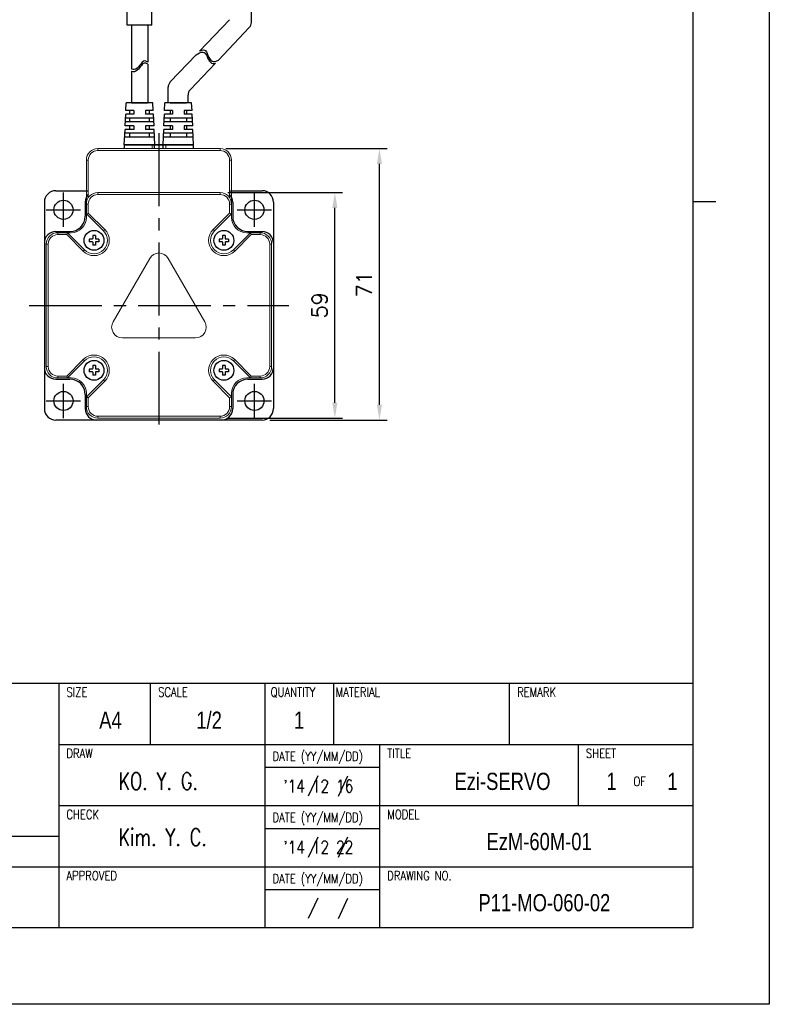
# Model space of a CAD drawing. Header units: millimetres. Extents: x 0 to 594, y 0 to 420.
# Tile 3 of 4: x 398 to 594, y 0 to 258. Entities that reach past the tile are written whole.
import ezdxf

# ---------------------------------------------------------------- set-up
doc = ezdxf.new("R2010")
doc.units = ezdxf.units.MM
doc.header["$PDSIZE"] = -1
doc.linetypes.add('CENTER2', pattern=[28.575, 19.05, -3.175, 3.175, -3.175])
doc.layers.add('DIM', color=3, linetype='Continuous')
doc.layers.add('SHEET', color=1, linetype='Continuous')
doc.styles.add('SHB', font='romans.shx', dxfattribs={"width": 0.75, "bigfont": 'whgtxt.shx'})
doc.styles.add('SHEET1', font='ROMANS.SHX', dxfattribs={"width": 0.8, "height": 3})
doc.styles.add('SHEET2', font='txt', dxfattribs={"width": 0.8, "height": 3})
doc.styles.get("Standard").update_dxf_attribs({"font": 'txt.shx', "bigfont": 'whgtxt.shx'})
doc.dimstyles.new('ISO-25', dxfattribs={"dimtxt": 2.5, "dimasz": 2.5, "dimexe": 1.25, "dimexo": 0.625, "dimtad": 1, "dimtxsty": 'Standard', "dimcen": 2.5, "dimadec": 0, "dimazin": 0, "dimtfac": 1, "dimtmove": 0, "dimatfit": 3, "dimfxl": 0, "dimarcsym": 0})

# ---------------------------------------------------------------- blocks, each defined once
blk = doc.blocks.new('*D18')
at = {"color": 8, "lineweight": -2}
for p, q in [((452.21, 212.34), (482.26, 212.34)), ((480.26, 157.34), (480.26, 208.34)), ((452.21, 153.34), (482.26, 153.34))]:
    blk.add_line(p, q, dxfattribs=at)
at = {"color": 8}
for points in [[(479.59, 208.34), (480.93, 208.34), (480.26, 212.34)], [(479.59, 157.34), (480.93, 157.34), (480.26, 153.34)]]:
    blk.add_solid(points, dxfattribs=at)
at = {"layer": 'Defpoints', "color": 0}
for p in [(450.21, 212.34), (480.26, 212.34), (450.21, 153.34)]:
    blk.add_point(p, dxfattribs=at)
at = {"color": 3, "insert": (476.26, 182.84), "char_height": 4, "attachment_point": 5, "rotation": 90}
blk.add_mtext('\\A1;59', dxfattribs=at)
blk = doc.blocks.new('*D19')
at = {"color": 8, "lineweight": -2}
for p, q in [((451.71, 223.84), (493.93, 223.84)), ((491.93, 156.84), (491.93, 219.84)), ((463.21, 152.84), (493.93, 152.84))]:
    blk.add_line(p, q, dxfattribs=at)
at = {"color": 8}
for points in [[(491.27, 219.84), (492.6, 219.84), (491.93, 223.84)], [(491.27, 156.84), (492.6, 156.84), (491.93, 152.84)]]:
    blk.add_solid(points, dxfattribs=at)
at = {"layer": 'Defpoints', "color": 0}
for p in [(449.71, 223.84), (491.93, 223.84), (461.21, 152.84)]:
    blk.add_point(p, dxfattribs=at)
at = {"color": 3, "insert": (487.93, 188.34), "char_height": 4, "attachment_point": 5, "rotation": 90}
blk.add_mtext('\\A1;71', dxfattribs=at)

msp = doc.modelspace()

# ---------------------------------------------------------------- linework, layer by layer
for p, q in [((458.4147, 256.8621), (458.4147, 267.5743)), ((426.9932, 256.0972), (426.9932, 244.6554)), ((431.2932, 256.0972), (431.2932, 246.4712)), ((452.6635, 257.5622), (444.8618, 249.3639)), ((457.8635, 255.4834), (449.7952, 247.005)), ((443.9313, 248.3861), (437.1776, 241.289)), ((431.2932, 245.8967), (431.2932, 235.8366)), ((448.9845, 246.153), (442.3776, 239.2102)), ((426.9932, 244.0809), (426.9932, 235.8366)), ((436.6264, 235.8366), (436.6264, 239.9103)), ((441.8264, 235.8366), (441.8264, 237.8315)), ((425.5523, 233.8366), (425.6432, 235.8366)), ((432.6432, 235.8366), (425.6432, 235.8366)), ((431.2932, 235.8366), (426.9932, 235.8366)), ((429.0994, 235.8366), (431.2932, 235.8366)), ((432.7341, 233.8366), (432.6432, 235.8366)), ((435.6793, 233.8366), (435.7702, 235.8366)), ((442.7702, 235.8366), (435.7702, 235.8366)), ((441.8264, 235.8366), (436.5382, 235.8366)), ((441.4202, 235.8366), (437.1202, 235.8366)), ((439.2264, 235.8366), (441.4202, 235.8366)), ((442.8611, 233.8366), (442.7702, 235.8366)), ((425.3704, 229.8366), (425.5068, 232.8366)), ((432.825, 231.8366), (425.4614, 231.8366)), ((427.6432, 232.8366), (425.5068, 232.8366)), ((427.6432, 232.8366), (425.5068, 232.8366)), ((427.6432, 233.8366), (425.5523, 233.8366)), ((427.6432, 233.8366), (425.5523, 233.8366)), ((426.5432, 232.8366), (426.5432, 233.8366)), ((426.5432, 230.8366), (426.5432, 231.8366)), ((427.6432, 233.8366), (427.6432, 232.8366)), ((432.7341, 233.8366), (430.6432, 233.8366)), ((430.6432, 233.8366), (430.6432, 232.8366)), ((432.7795, 232.8366), (430.6432, 232.8366)), ((431.7432, 232.8366), (431.7432, 233.8366)), ((431.7432, 230.8366), (431.7432, 231.8366)), ((432.9159, 229.8366), (432.7795, 232.8366)), ((435.4975, 229.8366), (435.6338, 232.8366)), ((442.952, 231.8366), (435.5884, 231.8366)), ((437.7702, 232.8366), (435.6338, 232.8366)), ((437.7702, 232.8366), (435.6338, 232.8366)), ((437.7702, 233.8366), (435.6793, 233.8366)), ((437.7702, 233.8366), (435.6793, 233.8366)), ((437.1202, 233.8366), (437.1202, 232.8366)), ((437.1202, 231.8366), (437.1202, 230.8366)), ((437.7702, 233.8366), (437.7702, 232.8366)), ((442.8611, 233.8366), (440.7702, 233.8366)), ((440.7702, 233.8366), (440.7702, 232.8366)), ((442.9066, 232.8366), (440.7702, 232.8366)), ((441.4202, 233.8366), (441.4202, 232.8366)), ((441.4202, 231.8366), (441.4202, 230.8366)), ((443.0429, 229.8366), (442.9066, 232.8366)), ((427.6432, 229.8366), (425.3704, 229.8366)), ((432.8704, 230.8366), (425.4159, 230.8366)), ((426.5432, 228.8366), (426.5432, 229.8366)), ((427.6432, 229.8366), (427.6432, 228.8366)), ((432.9159, 229.8366), (430.6432, 229.8366)), ((430.6432, 229.8366), (430.6432, 228.8366)), ((431.7432, 228.8366), (431.7432, 229.8366)), ((437.7702, 229.8366), (435.4975, 229.8366)), ((442.9975, 230.8366), (435.5429, 230.8366)), ((437.1202, 229.8366), (437.1202, 228.8366)), ((437.7702, 229.8366), (437.7702, 228.8366)), ((443.0429, 229.8366), (440.7702, 229.8366)), ((440.7702, 229.8366), (440.7702, 228.8366)), ((441.4202, 229.8366), (441.4202, 228.8366)), ((425.1432, 224.8366), (425.325, 228.8366)), ((433.0523, 226.8366), (425.2341, 226.8366)), ((433.0068, 227.8366), (425.2795, 227.8366)), ((427.6432, 228.8366), (425.325, 228.8366)), ((426.5432, 226.8366), (426.5432, 227.8366)), ((432.9614, 228.8366), (430.6432, 228.8366)), ((431.7432, 226.8366), (431.7432, 227.8366)), ((433.1432, 224.8366), (432.9614, 228.8366)), ((435.2702, 224.8366), (435.452, 228.8366)), ((443.1793, 226.8366), (435.3611, 226.8366)), ((443.1338, 227.8366), (435.4066, 227.8366)), ((437.7702, 228.8366), (435.452, 228.8366)), ((437.1202, 227.8366), (437.1202, 226.8366)), ((443.0884, 228.8366), (440.7702, 228.8366)), ((441.4202, 227.8366), (441.4202, 226.8366)), ((443.2702, 224.8366), (443.0884, 228.8366)), ((407.2067, 212.8366), (415.7105, 212.8366)), ((452.7105, 212.8366), (461.2067, 212.8366)), ((404.2067, 209.8366), (404.2067, 155.8366)), ((464.2067, 209.8366), (464.2067, 155.8366)), ((461.2067, 152.8366), (407.2067, 152.8366))]:
    msp.add_line(p, q)
at = {"color": 0}
for p, q in [((425.9233, 256.0972), (425.9233, 260.507)), ((432.363, 256.0972), (432.363, 260.5083)), ((432.363, 256.0972), (425.9233, 256.0972)), ((443.9313, 248.3861), (444.7936, 248.8525)), ((444.7936, 248.8525), (445.2583, 249.0249)), ((444.8618, 249.3639), (444.9423, 249.4074)), ((444.8819, 249.385), (445.407, 249.5798)), ((445.2583, 249.0249), (445.6996, 249.0907)), ((445.407, 249.5798), (445.8483, 249.6456)), ((445.6996, 249.0907), (446.078, 249.0128)), ((445.8483, 249.6456), (446.2267, 249.5677)), ((446.078, 249.0128), (446.3073, 248.8379)), ((446.2267, 249.5677), (446.456, 249.3929)), ((446.3073, 248.8379), (446.4924, 248.5791)), ((446.456, 249.3929), (446.641, 249.134)), ((446.4924, 248.5791), (446.6498, 248.2599)), ((446.641, 249.134), (446.7985, 248.8148)), ((446.6498, 248.2599), (446.7966, 247.9039)), ((446.7966, 247.9039), (446.9505, 247.5343)), ((446.7985, 248.8148), (446.9453, 248.4588)), ((446.9453, 248.4588), (447.0992, 248.0892)), ((446.9505, 247.5343), (447.1581, 247.112)), ((447.0992, 248.0892), (447.3068, 247.6669)), ((447.3068, 247.6669), (447.5485, 247.2836)), ((447.5485, 247.2836), (447.8243, 246.9645)), ((428.5009, 244.8993), (428.1519, 244.6625)), ((428.8335, 245.207), (428.5009, 244.8993)), ((429.1433, 245.5612), (428.8335, 245.207)), ((429.1433, 244.9867), (428.8335, 244.6325)), ((429.3877, 245.8783), (429.1433, 245.5612)), ((429.3877, 245.3039), (429.1433, 244.9867)), ((429.6216, 246.1843), (429.3877, 245.8783)), ((429.6216, 245.6098), (429.3877, 245.3039)), ((429.8563, 246.4518), (429.6216, 246.1843)), ((429.8563, 245.8774), (429.6216, 245.6098)), ((430.1021, 246.6539), (429.8563, 246.4518)), ((430.1021, 246.0795), (429.8563, 245.8774)), ((430.3688, 246.7635), (430.1021, 246.6539)), ((430.3688, 246.189), (430.1021, 246.0795)), ((430.7545, 246.7408), (430.3688, 246.7635)), ((430.7545, 246.1663), (430.3688, 246.189)), ((431.1637, 246.563), (430.7545, 246.7408)), ((431.1637, 245.9885), (430.7545, 246.1663)), ((431.2932, 246.4712), (431.1637, 246.563)), ((431.2932, 245.8967), (431.1637, 245.9885)), ((447.1581, 247.112), (447.3998, 246.7287)), ((447.3998, 246.7287), (447.6756, 246.4096)), ((447.6756, 246.4096), (447.9871, 246.1796)), ((447.8243, 246.9645), (448.1358, 246.7345)), ((447.9871, 246.1796), (448.3351, 246.0638)), ((448.1358, 246.7345), (448.4838, 246.6187)), ((448.3351, 246.0638), (448.6631, 246.0688)), ((448.4838, 246.6187), (448.8118, 246.6237)), ((448.6631, 246.0688), (449.0034, 246.1579)), ((448.8118, 246.6237), (449.152, 246.7128)), ((449.152, 246.7128), (449.7952, 247.005)), ((427.1098, 244.5889), (426.9932, 244.6554)), ((427.1098, 244.0144), (426.9932, 244.0809)), ((427.4253, 244.4992), (427.1098, 244.5889)), ((427.4253, 243.9247), (427.1098, 244.0144)), ((427.7914, 244.5209), (427.4253, 244.4992)), ((427.7914, 243.9464), (427.4253, 243.9247)), ((428.1519, 244.6625), (427.7914, 244.5209)), ((428.1519, 244.088), (427.7914, 243.9464)), ((428.5009, 244.3248), (428.1519, 244.088)), ((428.8335, 244.6325), (428.5009, 244.3248))]:
    msp.add_line(p, q, dxfattribs=at)
at = {"lineweight": 35}
for p, q in [((426.9932, 235.8366), (429.0994, 235.8366)), ((437.1202, 235.8366), (439.2264, 235.8366)), ((425.2067, 224.8366), (433.0797, 224.8366)), ((425.2067, 224.8366), (433.0797, 224.8366)), ((435.3337, 224.8366), (433.0797, 224.8366)), ((435.3337, 224.8366), (443.2067, 224.8366)), ((435.3337, 224.8366), (443.2067, 224.8366))]:
    msp.add_line(p, q, dxfattribs=at)
at = {"color": 1, "linetype": 'CENTER2'}
for p, q in [((434.2067, 227.8366), (434.2067, 148.8366)), ((409.2067, 203.3366), (409.2067, 212.3366)), ((459.2067, 203.3366), (459.2067, 212.3366)), ((404.7067, 207.8366), (413.7067, 207.8366)), ((454.7067, 207.8366), (463.7067, 207.8366)), ((400.2067, 182.8366), (468.2067, 182.8366)), ((409.2067, 153.3366), (409.2067, 162.3366)), ((459.2067, 153.3366), (459.2067, 162.3366)), ((404.7067, 157.8366), (413.7067, 157.8366)), ((454.7067, 157.8366), (463.7067, 157.8366))]:
    msp.add_line(p, q, dxfattribs=at)
at = {"color": 7, "linetype": 'Continuous', "lineweight": 15}
for p, q in [((425.2067, 224.8366), (425.2067, 223.8366)), ((432.415, 224.8366), (425.2067, 224.8366)), ((432.415, 224.8366), (432.415, 223.8366)), ((432.415, 224.8366), (435.9983, 224.8366)), ((435.9983, 224.8366), (435.9983, 223.8366)), ((435.9983, 224.8366), (443.2067, 224.8366)), ((443.2067, 224.8366), (443.2067, 223.8366)), ((418.2067, 223.8366), (450.2067, 223.8366)), ((418.2067, 223.8366), (418.2067, 223.3366)), ((450.2067, 223.3366), (418.2067, 223.3366)), ((450.2067, 223.8366), (450.2067, 223.3366)), ((415.2067, 220.8366), (415.7067, 220.8366)), ((415.2067, 209.3366), (415.2067, 220.8366)), ((415.7067, 220.8366), (415.7067, 210.9949)), ((453.2067, 220.8366), (452.7067, 220.8366)), ((452.7067, 210.9949), (452.7067, 220.8366)), ((453.2067, 220.8366), (453.2067, 209.3366)), ((418.2067, 212.3366), (450.2067, 212.3366)), ((418.2067, 212.3366), (418.2067, 211.8366)), ((450.2067, 211.8366), (418.2067, 211.8366)), ((450.2067, 212.3366), (450.2067, 211.8366)), ((415.2067, 209.3366), (415.7067, 209.3366)), ((415.2067, 206.7863), (415.2067, 209.3366)), ((415.7067, 209.3366), (415.7067, 206.9934)), ((452.7067, 206.9934), (452.7067, 209.3366)), ((453.2067, 209.3366), (452.7067, 209.3366)), ((453.2067, 209.3366), (453.2067, 206.7863)), ((415.2067, 206.7863), (415.7067, 206.9934)), ((419.6816, 202.3115), (415.2067, 206.7863)), ((415.2067, 206.7863), (415.2067, 205.8366)), ((415.7067, 206.9934), (420.0351, 202.665)), ((448.3783, 202.665), (452.7067, 206.9934)), ((453.2067, 206.7863), (448.7318, 202.3115)), ((453.2067, 206.7863), (452.7067, 206.9934)), ((453.2067, 205.8366), (453.2067, 206.7863)), ((407.7067, 201.8366), (410.2569, 201.8366)), ((407.7067, 201.8366), (407.7067, 201.3366)), ((410.0498, 201.3366), (407.7067, 201.3366)), ((410.2569, 201.8366), (410.0498, 201.3366)), ((414.3783, 197.0082), (410.0498, 201.3366)), ((410.2569, 201.8366), (414.7318, 197.3617)), ((411.2067, 201.8366), (410.2569, 201.8366)), ((419.6816, 202.3115), (420.0351, 202.665)), ((448.3783, 202.665), (448.7318, 202.3115)), ((453.6816, 197.3617), (458.1564, 201.8366)), ((458.3635, 201.3366), (454.0351, 197.0082)), ((458.1564, 201.8366), (457.2067, 201.8366)), ((458.3635, 201.3366), (458.1564, 201.8366)), ((458.1564, 201.8366), (460.7067, 201.8366)), ((460.7067, 201.3366), (458.3635, 201.3366)), ((460.7067, 201.3366), (460.7067, 201.8366)), ((404.7067, 198.8366), (405.2067, 198.8366)), ((404.7067, 166.8366), (404.7067, 198.8366)), ((405.2067, 198.8366), (405.2067, 166.8366)), ((463.2067, 166.8366), (463.2067, 198.8366)), ((463.2067, 198.8366), (463.7067, 198.8366)), ((463.7067, 198.8366), (463.7067, 166.8366)), ((414.7318, 197.3617), (414.3783, 197.0082)), ((454.0351, 197.0082), (453.6816, 197.3617)), ((431.7818, 195.1366), (422.1978, 178.5366)), ((446.2156, 178.5366), (436.6316, 195.1366)), ((424.6227, 174.3366), (443.7907, 174.3366)), ((410.0498, 164.3366), (414.3783, 168.665)), ((414.7318, 168.3115), (410.2569, 163.8366)), ((414.7318, 168.3115), (414.3783, 168.665)), ((454.0351, 168.665), (453.6816, 168.3115)), ((458.1564, 163.8366), (453.6816, 168.3115)), ((454.0351, 168.665), (458.3635, 164.3366)), ((404.7067, 166.8366), (405.2067, 166.8366)), ((463.2067, 166.8366), (463.7067, 166.8366)), ((407.7067, 164.3366), (410.0498, 164.3366)), ((407.7067, 163.8366), (407.7067, 164.3366)), ((410.2569, 163.8366), (407.7067, 163.8366)), ((410.2569, 163.8366), (410.0498, 164.3366)), ((410.2569, 163.8366), (411.2067, 163.8366)), ((415.2067, 158.8868), (419.6816, 163.3617)), ((420.0351, 163.0082), (415.7067, 158.6797)), ((419.6816, 163.3617), (420.0351, 163.0082)), ((448.3783, 163.0082), (448.7318, 163.3617)), ((452.7067, 158.6797), (448.3783, 163.0082)), ((448.7318, 163.3617), (453.2067, 158.8868)), ((457.2067, 163.8366), (458.1564, 163.8366)), ((458.3635, 164.3366), (458.1564, 163.8366)), ((460.7067, 163.8366), (458.1564, 163.8366)), ((458.3635, 164.3366), (460.7067, 164.3366)), ((460.7067, 164.3366), (460.7067, 163.8366)), ((415.2067, 159.8366), (415.2067, 158.8868)), ((453.2067, 158.8868), (453.2067, 159.8366)), ((415.7067, 158.6797), (415.2067, 158.8868)), ((415.2067, 156.3366), (415.2067, 158.8868)), ((415.7067, 158.6797), (415.7067, 156.3366)), ((452.7067, 158.6797), (453.2067, 158.8868)), ((452.7067, 156.3366), (452.7067, 158.6797)), ((453.2067, 158.8868), (453.2067, 156.3366)), ((415.7067, 156.3366), (415.2067, 156.3366)), ((452.7067, 156.3366), (453.2067, 156.3366)), ((418.2067, 153.8366), (450.2067, 153.8366)), ((418.2067, 153.8366), (418.2067, 153.3366)), ((450.2067, 153.3366), (418.2067, 153.3366)), ((450.2067, 153.8366), (450.2067, 153.3366))]:
    msp.add_line(p, q, dxfattribs=at)
at = {"lineweight": 25}
for p, q in [((425.2105, 223.8366), (425.2105, 224.8366)), ((425.2105, 224.8366), (433.0835, 224.8366)), ((435.3376, 224.8366), (433.0835, 224.8366)), ((433.0835, 223.8366), (433.0835, 224.8366)), ((435.3376, 224.8366), (443.2105, 224.8366)), ((435.3376, 223.8366), (435.3376, 224.8366)), ((443.2105, 223.8366), (443.2105, 224.8366))]:
    msp.add_line(p, q, dxfattribs=at)
at = {"ltscale": 0.3}
for p, q in [((414.9067, 209.8366), (414.9067, 206.1366)), ((453.5067, 209.8366), (453.5067, 206.1366)), ((407.2067, 202.1366), (410.9067, 202.1366)), ((457.5067, 202.1366), (461.2067, 202.1366)), ((407.2067, 163.5366), (410.9067, 163.5366)), ((457.5067, 163.5366), (461.2067, 163.5366)), ((414.9067, 159.5366), (414.9067, 155.8366)), ((453.5067, 159.5366), (453.5067, 155.8366))]:
    msp.add_line(p, q, dxfattribs=at)
at = {"color": 4}
msp.add_line((574, 210), (580, 210), dxfattribs=at)
at = {"linetype": 'Continuous'}
for p, q in [((417.5567, 201.0866), (416.8567, 201.0866)), ((416.8567, 201.0866), (416.8567, 200.3366)), ((417.5567, 201.0866), (417.5567, 200.3366)), ((451.5567, 201.0866), (450.8567, 201.0866)), ((450.8567, 201.0866), (450.8567, 200.3366)), ((451.5567, 201.0866), (451.5567, 200.3366)), ((415.9567, 200.1866), (415.9567, 199.4866)), ((416.7067, 200.1866), (415.9567, 200.1866)), ((416.7067, 199.4866), (415.9567, 199.4866)), ((416.8567, 199.3366), (416.8567, 198.5866)), ((417.5567, 198.5866), (416.8567, 198.5866)), ((417.5567, 199.3366), (417.5567, 198.5866)), ((418.4567, 200.1866), (417.7067, 200.1866)), ((418.4567, 199.4866), (417.7067, 199.4866)), ((418.4567, 200.1866), (418.4567, 199.4866)), ((449.9567, 200.1866), (449.9567, 199.4866)), ((450.7067, 200.1866), (449.9567, 200.1866)), ((450.7067, 199.4866), (449.9567, 199.4866)), ((450.8567, 199.3366), (450.8567, 198.5866)), ((451.5567, 198.5866), (450.8567, 198.5866)), ((451.5567, 199.3366), (451.5567, 198.5866)), ((452.4567, 200.1866), (451.7067, 200.1866)), ((452.4567, 199.4866), (451.7067, 199.4866)), ((452.4567, 200.1866), (452.4567, 199.4866)), ((415.9567, 166.1866), (415.9567, 165.4866)), ((416.7067, 166.1866), (415.9567, 166.1866)), ((416.7067, 165.4866), (415.9567, 165.4866)), ((417.5567, 167.0866), (416.8567, 167.0866)), ((416.8567, 167.0866), (416.8567, 166.3366)), ((416.8567, 165.3366), (416.8567, 164.5866)), ((417.5567, 167.0866), (417.5567, 166.3366)), ((417.5567, 165.3366), (417.5567, 164.5866)), ((418.4567, 166.1866), (417.7067, 166.1866)), ((418.4567, 165.4866), (417.7067, 165.4866)), ((418.4567, 166.1866), (418.4567, 165.4866)), ((449.9567, 166.1866), (449.9567, 165.4866)), ((450.7067, 166.1866), (449.9567, 166.1866)), ((450.7067, 165.4866), (449.9567, 165.4866)), ((451.5567, 167.0866), (450.8567, 167.0866)), ((450.8567, 167.0866), (450.8567, 166.3366)), ((450.8567, 165.3366), (450.8567, 164.5866)), ((451.5567, 167.0866), (451.5567, 166.3366)), ((451.5567, 165.3366), (451.5567, 164.5866)), ((452.4567, 166.1866), (451.7067, 166.1866)), ((452.4567, 165.4866), (451.7067, 165.4866)), ((452.4567, 166.1866), (452.4567, 165.4866)), ((417.5567, 164.5866), (416.8567, 164.5866)), ((451.5567, 164.5866), (450.8567, 164.5866))]:
    msp.add_line(p, q, dxfattribs=at)
at = {"color": 6}
msp.add_lwpolyline([(0, 420), (594, 420), (594, 0), (0, 0)], close=True, dxfattribs=at)
at = {"color": 4}
msp.add_lwpolyline([(20, 400), (574, 400), (574, 20), (20, 20)], close=True, dxfattribs=at)
for centre, radius in [((409.2067, 207.8366), 2.5), ((459.2067, 207.8366), 2.5), ((417.2067, 199.8366), 2.6), ((451.2067, 199.8366), 2.6), ((417.2067, 165.8366), 2.6), ((451.2067, 165.8366), 2.6), ((409.2067, 157.8366), 2.5), ((459.2067, 157.8366), 2.5)]:
    msp.add_circle(centre, radius)
for centre, start, end in [((456.4147, 256.8621), 316.419966, 360), ((438.6264, 239.9103), 136.419966, 180), ((443.8264, 237.8315), 136.419966, 180)]:
    msp.add_arc(centre, 2, start, end)
at = {"color": 7, "linetype": 'Continuous', "lineweight": 15}
for centre, radius, start, end in [((418.2067, 220.8366), 3, 90, 180), ((418.2067, 220.8366), 2.5, 90, 180), ((450.2067, 220.8366), 3, 0, 90), ((450.2067, 220.8366), 2.5, 0, 90), ((418.2067, 209.3366), 3, 90, 180), ((418.2067, 209.3366), 2.5, 90, 180), ((450.2067, 209.3366), 3, 0, 90), ((450.2067, 209.3366), 2.5, 0, 90), ((411.2067, 205.8366), 4, 270, 0), ((457.2067, 205.8366), 4, 180, 270), ((407.7067, 198.8366), 3, 90, 180), ((407.7067, 198.8366), 2.5, 90, 180), ((417.2067, 199.8366), 4, 225, 45), ((417.2067, 199.8366), 3.5, 225, 45), ((451.2067, 199.8366), 4, 135, 315), ((451.2067, 199.8366), 3.5, 135, 315), ((460.7067, 198.8366), 3, 0, 90), ((460.7067, 198.8366), 2.5, 0, 90), ((434.2067, 193.7366), 2.8, 30, 150), ((424.6227, 177.1366), 2.8, 150, 270), ((443.7907, 177.1366), 2.8, 270, 30), ((417.2067, 165.8366), 4, 315, 135), ((417.2067, 165.8366), 3.5, 315, 135), ((451.2067, 165.8366), 4, 45, 225), ((451.2067, 165.8366), 3.5, 45, 225), ((407.7067, 166.8366), 3, 180, 270), ((407.7067, 166.8366), 2.5, 180, 270), ((460.7067, 166.8366), 2.5, 270, 0), ((460.7067, 166.8366), 3, 270, 0), ((411.2067, 159.8366), 4, 0, 90), ((457.2067, 159.8366), 4, 90, 180), ((418.2067, 156.3366), 3, 180, 270), ((418.2067, 156.3366), 2.5, 180, 270), ((450.2067, 156.3366), 2.5, 270, 0), ((450.2067, 156.3366), 3, 270, 0)]:
    msp.add_arc(centre, radius, start, end, dxfattribs=at)
at = {"ltscale": 0.3}
for centre, radius, start, end in [((407.2067, 209.8366), 3, 90, 180), ((417.9067, 209.8366), 3, 137.058255, 180), ((450.5067, 209.8366), 3, 0, 42.724889), ((461.2067, 209.8366), 3, 0, 90), ((410.9067, 206.1366), 4, 270, 0), ((457.5067, 206.1366), 4, 180, 270), ((407.2067, 199.1366), 3, 90, 180), ((461.2067, 199.1366), 3, 0, 90), ((407.2067, 166.5366), 3, 180, 270), ((461.2067, 166.5366), 3, 270, 0), ((410.9067, 159.5366), 4, 0, 90), ((457.5067, 159.5366), 4, 90, 180), ((407.2067, 155.8366), 3, 180, 270), ((417.9067, 155.8366), 3, 180, 270), ((450.5067, 155.8366), 3, 270, 0), ((461.2067, 155.8366), 3, 270, 0)]:
    msp.add_arc(centre, radius, start, end, dxfattribs=at)
at = {"linetype": 'Continuous'}
for centre, start, end in [((416.7067, 200.3366), 269.999999, 0.000009), ((416.7067, 199.3366), 359.999995, 89.999997), ((417.7067, 200.3366), 180, 270.000003), ((417.7067, 199.3366), 89.999997, 180), ((450.7067, 200.3366), 269.999999, 0.000009), ((450.7067, 199.3366), 359.999995, 89.999997), ((451.7067, 200.3366), 180, 270.000003), ((451.7067, 199.3366), 89.999997, 180), ((416.7067, 166.3366), 269.999999, 0.000009), ((416.7067, 165.3366), 359.999995, 89.999997), ((417.7067, 166.3366), 180, 270.000003), ((417.7067, 165.3366), 89.999997, 180), ((450.7067, 166.3366), 269.999999, 0.000009), ((450.7067, 165.3366), 359.999995, 89.999997), ((451.7067, 166.3366), 180, 270.000003), ((451.7067, 165.3366), 89.999997, 180)]:
    msp.add_arc(centre, 0.15, start, end, dxfattribs=at)
at = {"layer": 'SHEET', "color": 7}
for p, q in [((318, 84), (574, 84)), ((408, 84), (408, 20)), ((318, 44), (408, 44))]:
    msp.add_line(p, q, dxfattribs=at)
at = {"layer": 'SHEET'}
for p, q in [((432, 68), (432, 84)), ((462, 20), (462, 84)), ((480, 68), (480, 84)), ((526, 68), (526, 84)), ((408, 68), (574, 68)), ((492, 20), (492, 68)), ((544, 52), (544, 68)), ((462, 62), (492, 62)), ((475.7601, 59.723), (473.2579, 54.4078)), ((483.5984, 59.7148), (481.0961, 54.3996)), ((408, 52), (574, 52)), ((462, 46), (492, 46)), ((475.7601, 43.723), (473.2579, 38.4078)), ((483.5984, 43.7148), (481.0961, 38.3996)), ((318, 36), (574, 36)), ((462, 30), (492, 30)), ((475.7601, 27.723), (473.2579, 22.4078)), ((483.5984, 27.7148), (481.0961, 22.3996))]:
    msp.add_line(p, q, dxfattribs=at)

# ---------------------------------------------------------------- texts
at = {"layer": 'DIM', "color": 3, "style": 'SHB', "width": 0.75}
for s, p in [('KO. Y. G.', (423.6103, 56.1279)), ('Kim. Y. C.', (423.6103, 41.4726))]:
    msp.add_text(s, height=4.5, dxfattribs=at).set_placement(p)
at = {"layer": 'SHEET', "style": 'SHEET1', "width": 0.8}
for s, p in [('SIZE', (409.9793, 80.4604)), ('SCALE', (433.9793, 80.4604)), ('QUANTITY', (463.4591, 80.4604)), ('MATERIAL', (480.4793, 80.4604)), ('REMARK', (527.9793, 80.4604)), ('DRAW', (409.9793, 64.4604)), ('DATE (YY/MM/DD)', (463.9277, 63.6818)), ('TITLE', (493.9793, 64.4604)), ('SHEET', (545.9793, 64.4604)), ('OF', (558.4154, 57.1091)), ('CHECK', (409.9793, 48.4604)), ('DATE (YY/MM/DD)', (463.9277, 47.6818)), ('MODEL', (493.9793, 48.4604)), ('APPROVED', (409.9793, 32.4604)), ('DATE (YY/MM/DD)', (463.9277, 31.6818)), ('DRAWING NO.', (493.9793, 32.4604))]:
    msp.add_text(s, height=2.4, dxfattribs=at).set_placement(p)
at = {"layer": 'SHEET', "color": 7, "style": 'SHEET2', "width": 0.8}
for s, p in [('A4', (418.5726, 72.0681)), ('1/2', (443.9918, 72.0681)), ('1', (469.5531, 72.0681)), ('Ezi-SERVO', (511.5676, 56.0681)), ('1', (551.3623, 56.0681)), ('1', (567.2783, 56.0681)), ('EzM-60M-01', (519.9548, 40.3335)), ('P11-MO-060-02', (517.8526, 24.3335))]:
    msp.add_text(s, height=4.5, dxfattribs=at).set_placement(p)
at = {"layer": 'SHEET', "color": 3, "style": 'SHEET1', "width": 0.8}
for s, p in [("'14 12 16", (466.7638, 55.4207)), ("'14 12 22", (466.7638, 39.4207))]:
    msp.add_text(s, height=3.3, dxfattribs=at).set_placement(p)

# ---------------------------------------------------------------- dimensions: what is measured, and where the dimension line sits
for base, p1, p2, picture, middle in [((491.9348, 223.8366), (461.2067, 152.8366), (449.7105, 223.8366), '*D19', (487.9348, 188.3366)), ((480.2591, 212.3366), (450.2067, 153.3366), (450.2067, 212.3366), '*D18', (476.2591, 182.8366))]:
    dim = msp.add_linear_dim(base=base, p1=p1, p2=p2, angle=90, dimstyle='ISO-25', override={"dimscale": 2, "dimtxt": 2, "dimasz": 2, "dimexe": 1, "dimexo": 1, "dimgap": 1, "dimdec": 3, "dimzin": 9, "dimdsep": 46, "dimcen": 0, "dimclrd": 8, "dimclre": 8, "dimclrt": 3, "dimadec": 3, "dimazin": 2, "dimtol": 0, "dimlim": 0, "dimtp": 1, "dimtm": 1, "dimtdec": 3, "dimfxl": 0.6, "dimtolj": 1, "dimtzin": 9, "dimarcsym": 1})
    dim.commit()
    dim.dimension.update_dxf_attribs({"geometry": picture, "text_midpoint": middle})

doc.saveas('drawing.dxf')
